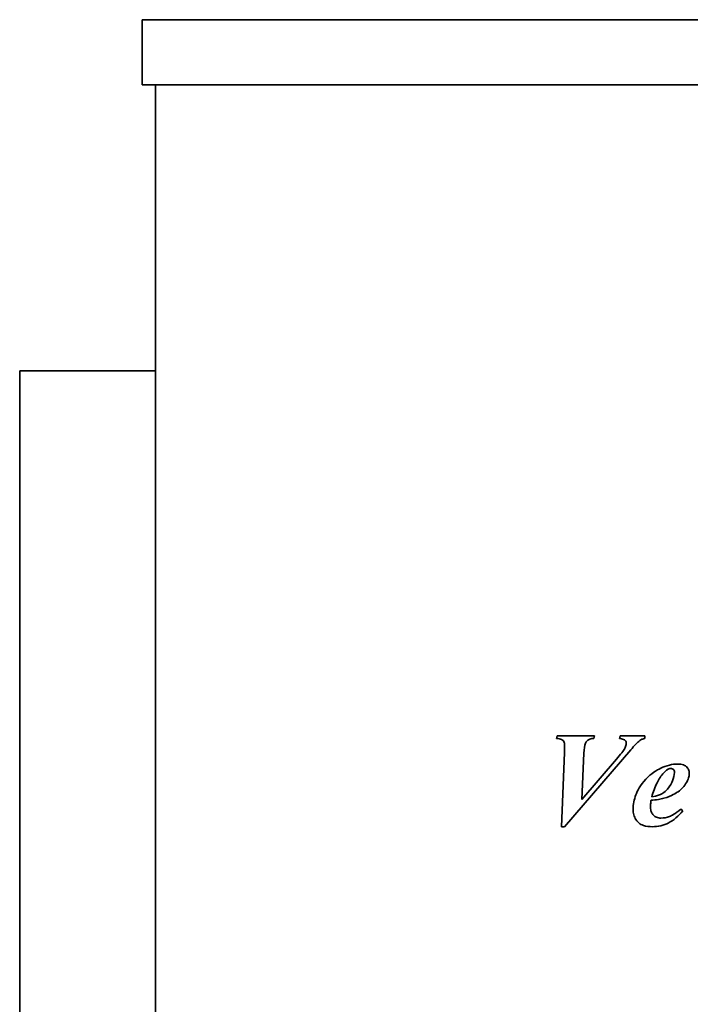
# Model space of a CAD drawing. Header units: millimetres. Extents: x 278 to 982, y 133 to 758.
# Tile 2 of 5: x 278 to 504, y 426 to 758. Entities that reach past the tile are written whole.
import ezdxf

# ---------------------------------------------------------------- set-up
doc = ezdxf.new("R2010")
doc.units = ezdxf.units.MM
doc.header["$LTSCALE"] = 3
doc.layers.add('Krawędzie widoczne(ISO)', color=7, linetype='Continuous', lineweight=35, true_color=0x262659)

msp = doc.modelspace()

# ---------------------------------------------------------------- linework, layer by layer
at = {"layer": 'Krawędzie widoczne(ISO)'}
for p, q in [((319.5, 735.98), (319.5, 757.98)), ((319.5, 757.98), (940.5, 757.98)), ((940.5, 735.98), (319.5, 735.98)), ((324, 735.98), (324, 145.98)), ((278.2, 639.48), (278.2, 239.48)), ((278.2, 639.48), (324, 639.48)), ((459.6, 516.34), (459.33, 515.53)), ((472.2, 516.34), (459.6, 516.34)), ((471.95, 515.53), (472.2, 516.34)), ((480.85, 516.34), (480.53, 515.53)), ((489.13, 516.34), (480.85, 516.34)), ((489.13, 515.53), (489.13, 516.34)), ((462, 485.66), (484.38, 511.66)), ((462, 510.75), (461.02, 485.66)), ((467.83, 494.87), (468.54, 510.51)), ((479.53, 508.47), (467.83, 494.87)), ((501.98, 491.05), (501.31, 491.61)), ((461.02, 485.66), (462, 485.66))]:
    msp.add_line(p, q, dxfattribs=at)
for points, knots in [([(459.33, 515.53), (459.97, 515.48), (460.56, 515.37), (461.29, 515.02), (461.45, 514.88), (461.71, 514.6), (461.82, 514.39), (462.03, 513.82), (462.07, 513.43), (462.07, 513.06)], [-0.2988176, -0.2988176, -0.2988176, -0.2988176, -0.2275193, -0.2275193, -0.1825748, -0.1825748, -0.1113484, -0.1113484, 0, 0, 0, 0]), ([(468.54, 510.51), (468.6, 511.89), (468.77, 513.09), (469.27, 514.26), (469.44, 514.51), (469.92, 514.98), (470.22, 515.16), (470.99, 515.47), (471.47, 515.53), (471.95, 515.53)], [-0.5636429, -0.5636429, -0.5636429, -0.5636429, -0.3452402, -0.3452402, -0.2489253, -0.2489253, -0.1433934, -0.1433934, 0, 0, 0, 0]), ([(480.53, 515.53), (481.03, 515.45), (481.55, 515.33), (482.17, 515.06), (482.35, 514.94), (482.64, 514.64), (482.73, 514.5), (482.85, 514.2), (482.88, 514.05), (482.88, 513.89)], [-0.3118596, -0.3118596, -0.3118596, -0.3118596, -0.1723653, -0.1723653, -0.0968966, -0.0968966, -0.047928, -0.047928, 0, 0, 0, 0]), ([(487.39, 514.75), (487.63, 514.93), (487.89, 515.08), (488.47, 515.34), (488.8, 515.45), (489.13, 515.53)], [-0.1916582, -0.1916582, -0.1916582, -0.1916582, -0.10253, -0.10253, 0, 0, 0, 0]), ([(462.07, 513.06), (462.07, 513), (462.06, 512.63), (462.04, 511.93), (462.02, 511.23), (462, 510.75)], [-0.2057365, -0.2057365, -0.2057365, -0.2057365, -0.1438201, -0.1438201, 0, 0, 0, 0]), ([(482.88, 513.89), (482.88, 513.61), (482.83, 513.33), (482.61, 512.6), (482.4, 512.21), (481.96, 511.4), (480.96, 510.12), (479.53, 508.47)], [-0.795986, -0.795986, -0.795986, -0.795986, -0.7444374, -0.7444374, -0.6546604, -0.6546604, 0, 0, 0, 0]), ([(484.38, 511.66), (484.93, 512.3), (485.56, 513.01), (486.55, 514.02), (487.01, 514.46), (487.39, 514.75)], [-0.3567246, -0.3567246, -0.3567246, -0.3567246, -0.1449896, -0.1449896, 0, 0, 0, 0]), ([(500.33, 506.86), (499.34, 506.86), (498.37, 506.74), (496.39, 506.26), (495.42, 505.9), (493.13, 504.8), (491.2, 503.66), (487.59, 499.79), (486.61, 497.73), (485.5, 494.89), (485.16, 493.26), (485.16, 491.59)], [-1.843139, -1.843139, -1.843139, -1.843139, -1.583269, -1.583269, -1.309742, -1.309742, -0.916014, -0.916014, -0.503199, -0.503199, 0, 0, 0, 0]), ([(495.51, 503.92), (495.78, 504.22), (496.09, 504.53), (496.68, 504.98), (496.97, 505.16), (497.47, 505.34), (497.67, 505.39), (497.88, 505.39)], [-0.2846289, -0.2846289, -0.2846289, -0.2846289, -0.1604036, -0.1604036, -0.0626105, -0.0626105, 0, 0, 0, 0]), ([(497.88, 505.39), (498.06, 505.39), (498.23, 505.36), (498.53, 505.23), (498.65, 505.15), (498.83, 504.97), (498.93, 504.84), (499.08, 504.47), (499.11, 504.26), (499.11, 504.06)], [-0.3198749, -0.3198749, -0.3198749, -0.3198749, -0.2138441, -0.2138441, -0.1216548, -0.1216548, -0.0606642, -0.0606642, 0, 0, 0, 0]), ([(504.11, 503.74), (504.11, 503.97), (504.09, 504.2), (504, 504.63), (503.94, 504.83), (503.68, 505.38), (503.45, 505.69), (503.01, 506.11), (502.69, 506.37), (501.58, 506.79), (500.94, 506.86), (500.33, 506.86)], [-1.026969, -1.026969, -1.026969, -1.026969, -0.844887, -0.844887, -0.672067, -0.672067, -0.3564, -0.3564, -0.182634, -0.182634, 0, 0, 0, 0]), ([(499.11, 504.06), (499.11, 503.08), (498.86, 502.12), (498.22, 500.57), (497.68, 499.41), (496.45, 498.02), (495.77, 497.31), (494.4, 496.52), (493.51, 496.11), (491.44, 495.8)], [-9.317652, -9.317652, -9.317652, -9.317652, -4.878536, -4.878536, -1.747437, -1.747437, -0.62958, -0.62958, 0, 0, 0, 0]), ([(491.44, 495.8), (491.92, 497.4), (492.51, 499.04), (493.86, 501.74), (494.6, 502.92), (495.51, 503.92)], [-0.9056026, -0.9056026, -0.9056026, -0.9056026, -0.4030769, -0.4030769, 0, 0, 0, 0]), ([(503.18, 500.61), (503.47, 501.09), (503.71, 501.61), (504.03, 502.67), (504.11, 503.2), (504.11, 503.74)], [-0.3332342, -0.3332342, -0.3332342, -0.3332342, -0.1626903, -0.1626903, 0, 0, 0, 0]), ([(495.58, 495.31), (498.21, 496.03), (499.77, 497.1), (501.5, 498.36), (502.44, 499.39), (503.18, 500.61)], [-0.6429322, -0.6429322, -0.6429322, -0.6429322, -0.4259902, -0.4259902, 0, 0, 0, 0]), ([(491.24, 494.65), (492.05, 494.72), (492.89, 494.8), (494.31, 495.02), (494.97, 495.15), (495.58, 495.31)], [-0.4323462, -0.4323462, -0.4323462, -0.4323462, -0.1893149, -0.1893149, 0, 0, 0, 0]), ([(491.04, 492.27), (491.04, 492.62), (491.07, 492.99), (491.13, 493.77), (491.18, 494.22), (491.24, 494.65)], [-0.2348834, -0.2348834, -0.2348834, -0.2348834, -0.130862, -0.130862, 0, 0, 0, 0]), ([(494.57, 488.62), (494.05, 488.62), (493.54, 488.7), (492.67, 489.06), (492.32, 489.3), (491.8, 489.83), (491.53, 490.17), (491.12, 491.18), (491.04, 491.72), (491.04, 492.27)], [-0.7803194, -0.7803194, -0.7803194, -0.7803194, -0.5286268, -0.5286268, -0.3237268, -0.3237268, -0.1645223, -0.1645223, 0, 0, 0, 0]), ([(485.16, 491.59), (485.16, 490.97), (485.24, 490.35), (485.57, 489.17), (485.82, 488.63), (486.58, 487.42), (486.99, 487.07), (487.52, 486.61), (488.06, 486.34), (489.59, 485.83), (490.67, 485.73), (491.68, 485.73)], [-0.5532455, -0.5532455, -0.5532455, -0.5532455, -0.5319224, -0.5319224, -0.5111657, -0.5111657, -0.4829485, -0.4829485, -0.3022348, -0.3022348, 0, 0, 0, 0]), ([(491.68, 485.73), (492.62, 485.73), (493.56, 485.82), (495.54, 486.28), (496.38, 486.63), (498.81, 487.86), (500.48, 489.36), (501.98, 491.05)], [-1.116854, -1.116854, -1.116854, -1.116854, -0.912819, -0.912819, -0.675407, -0.675407, 0, 0, 0, 0]), ([(501.31, 491.61), (499.36, 490.03), (498.16, 489.46), (496.53, 488.82), (495.57, 488.62), (494.57, 488.62)], [-0.5243149, -0.5243149, -0.5243149, -0.5243149, -0.2988239, -0.2988239, 0, 0, 0, 0])]:
    msp.add_open_spline(points, degree=3, knots=knots, dxfattribs=at)

doc.saveas('drawing.dxf')
